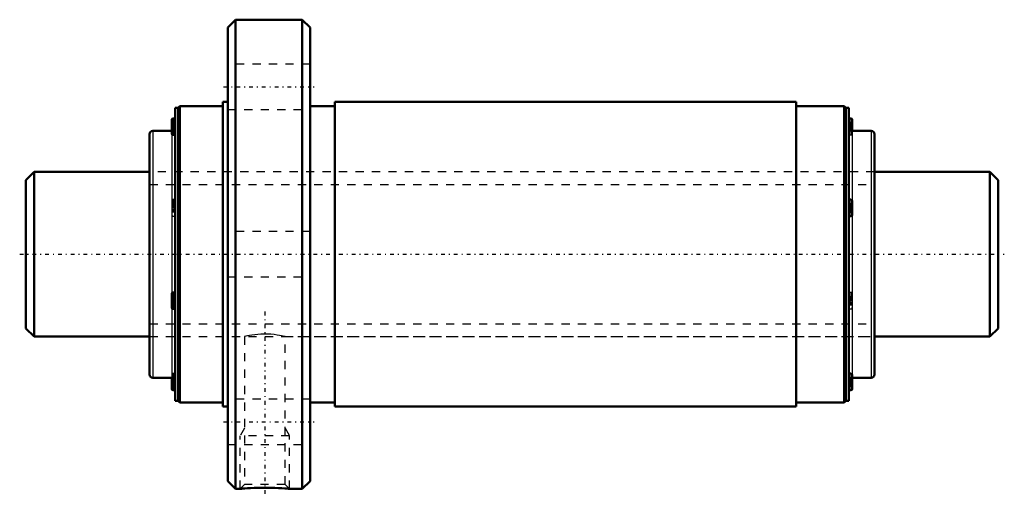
# Model space of a CAD drawing. Header units: millimetres. Extents: x -1 to 119, y -30 to 28.
import ezdxf

# ---------------------------------------------------------------- set-up
doc = ezdxf.new("R2010")
doc.units = ezdxf.units.MM
doc.linetypes.add('Center', pattern=[1.5, 0.45, -0.5, 0.05, -0.5])
doc.linetypes.add('Dashed', pattern=[2, 1, -1])
for name, color, linetype, lineweight in [('2d ConnectionPoints', 7, 'Continuous', 50), ('AM_0', 7, 'Continuous', 50), ('AM_4', 3, 'Continuous', 25), ('AM_5', 3, 'Continuous', 25), ('AM_7', 7, 'Center', 25), ('AM_9', 6, 'Dashed', 25)]:
    doc.layers.add(name, color=color, linetype=linetype, lineweight=lineweight)

# ---------------------------------------------------------------- blocks, each defined once
blk = doc.blocks.new('1_CNF2040_6ZZ_Nut_0_in_CNF2040_6ZZ_118LC7T_000_rev_0')
at = {"layer": 'AM_0'}
for p, q in [((25.45, 28.5), (24.5, 27.55)), ((24.5, 27.55), (24.5, -27.55)), ((33.55, 28.5), (25.45, 28.5)), ((25.45, 28.5), (25.45, -28.5)), ((34.5, 27.55), (33.55, 28.5)), ((33.55, 28.5), (33.55, -28.5)), ((34.5, 27.55), (34.5, -27.55)), ((18.7, 18), (18.5, 17.8)), ((23.9, 18), (18.7, 18)), ((18.7, 18), (18.7, -18)), ((24.5, 18.5), (23.9, 18.5)), ((23.9, 18.5), (23.9, -18.5)), ((37.5, 18), (34.5, 18)), ((93.5, 18.5), (37.5, 18.5)), ((37.5, 18.5), (37.5, -18.5)), ((93.5, 18.5), (93.5, -18.5)), ((99.3, 18), (93.5, 18)), ((99.5, 17.8), (99.3, 18)), ((99.3, 18), (99.3, -18)), ((18.5, 17.8), (18.1, 17.8)), ((18.1, 17.8), (18.1, -17.8)), ((18.5, 17.8), (18.5, -17.8)), ((99.9, 17.8), (99.5, 17.8)), ((99.5, 17.8), (99.5, -17.8)), ((99.9, 17.8), (99.9, -17.8)), ((17.7, 16.34), (17.7, 14.66)), ((18.1, 16.5), (17.86, 16.5)), ((100.14, 16.5), (99.9, 16.5)), ((100.3, 16.34), (100.3, 15)), ((15, 14.6), (15, -14.6)), ((17.7, 15), (15.4, 15)), ((17.86, 14.5), (18.1, 14.5)), ((102.6, 15), (100.3, 15)), ((103, 14.6), (103, -14.6)), ((100.14, 6.64), (99.9, 6.64)), ((100.3, 6.48), (100.3, 4.8)), ((99.9, 4.64), (100.14, 4.64)), ((18.1, -4.64), (17.86, -4.64)), ((17.7, -4.8), (17.7, -6.48)), ((17.86, -6.64), (18.1, -6.64)), ((15.4, -15), (17.7, -15)), ((17.7, -15), (17.7, -16.34)), ((100.14, -14.5), (99.9, -14.5)), ((100.3, -14.66), (100.3, -16.34)), ((100.3, -15), (102.6, -15)), ((17.86, -16.5), (18.1, -16.5)), ((99.9, -16.5), (100.14, -16.5)), ((18.1, -17.8), (18.5, -17.8)), ((18.5, -17.8), (18.7, -18)), ((99.3, -18), (99.5, -17.8)), ((99.5, -17.8), (99.9, -17.8)), ((18.7, -18), (23.9, -18)), ((23.9, -18.5), (24.5, -18.5)), ((34.5, -18), (37.5, -18)), ((37.5, -18.5), (93.5, -18.5)), ((93.5, -18), (99.3, -18)), ((24.5, -27.55), (25.45, -28.5)), ((25.45, -28.5), (26, -28.5)), ((31.99, -28.5), (33.55, -28.5)), ((33.55, -28.5), (34.5, -27.55))]:
    blk.add_line(p, q, dxfattribs=at)
blk.add_lwpolyline([(26, -28.5), (26.04, -28.5), (26.15, -28.49), (26.33, -28.47), (26.58, -28.45), (26.89, -28.43), (27.27, -28.4), (27.69, -28.38), (28.16, -28.37), (28.67, -28.36), (29.18, -28.36), (29.71, -28.36), (30.2, -28.38), (30.67, -28.4), (31.08, -28.43), (31.43, -28.45), (31.69, -28.47), (31.88, -28.49), (31.98, -28.5), (32, -28.5)], dxfattribs=at)
for centre, radius, start, end in [((17.86, 16.34), 0.16, 90, 180), ((100.14, 16.34), 0.16, 360, 90), ((15.4, 14.6), 0.4, 90, 180), ((17.86, 14.66), 0.16, 180, 270), ((100.3, 15.4), 0.4, 180, 270), ((102.6, 14.6), 0.4, 0, 90), ((100.14, 6.48), 0.16, 360, 90), ((100.14, 4.8), 0.16, 270, 0), ((17.86, -4.8), 0.16, 90, 180), ((17.86, -6.48), 0.16, 180, 270), ((15.4, -14.6), 0.4, 180, 270), ((17.7, -15.4), 0.4, 360, 90), ((100.14, -14.66), 0.16, 360, 90), ((102.6, -14.6), 0.4, 270, 360), ((17.86, -16.34), 0.16, 180, 270), ((100.14, -16.34), 0.16, 270, 0)]:
    blk.add_arc(centre, radius, start, end, dxfattribs=at)
at = {"layer": 'AM_4'}
for p, q in [((17.86, 16.5), (17.86, 14.5)), ((100.14, 16.5), (100.14, 15.03)), ((15.4, 15), (15.4, -15)), ((17.7, 14.66), (17.7, -4.8)), ((100.3, 15), (100.3, 6.48)), ((102.6, 15), (102.6, -15)), ((100.14, 6.64), (100.14, 4.64)), ((100.3, 4.8), (100.3, -14.66)), ((17.86, -4.64), (17.86, -6.64)), ((17.7, -6.48), (17.7, -15)), ((17.86, -15.03), (17.86, -16.5)), ((100.14, -14.5), (100.14, -16.5))]:
    blk.add_line(p, q, dxfattribs=at)
at = {"layer": 'AM_5', "linetype": 'Dashed'}
for p, q in [((26.54, -21.12), (26, -22.06)), ((31.46, -21.12), (32, -22.06)), ((32, -22.06), (26, -22.06)), ((26, -28.5), (26, -22.06)), ((32, -28.5), (32, -22.06))]:
    blk.add_line(p, q, dxfattribs=at)
at = {"layer": 'AM_7'}
for p, q in [((24, 20.35), (35, 20.35)), ((17.68, 15.5), (18.12, 15.5)), ((99.88, 15.5), (100.32, 15.5)), ((17.68, 5.64), (18.12, 5.64)), ((99.88, 5.64), (100.32, 5.64)), ((17.68, -5.64), (18.12, -5.64)), ((99.88, -5.64), (100.32, -5.64)), ((29, -6.97), (29, -29.52)), ((17.68, -15.5), (18.12, -15.5)), ((99.88, -15.5), (100.32, -15.5)), ((24, -20.35), (35, -20.35))]:
    blk.add_line(p, q, dxfattribs=at)
at = {"layer": 'AM_9'}
for p, q in [((34.5, 23.1), (24.5, 23.1)), ((24.5, 17.6), (34.5, 17.6)), ((18, 16.03), (17.7, 16.03)), ((18, 15.92), (17.7, 15.92)), ((18, 15.89), (17.7, 15.89)), ((18, 15.82), (17.7, 15.82)), ((18, 15.78), (17.7, 15.78)), ((18, 15.77), (17.7, 15.77)), ((17.7, 15.75), (18, 15.75)), ((18, 16.03), (18, 14.98)), ((100, 16.03), (100.3, 16.03)), ((100, 16.03), (100, 14.98)), ((100, 15.92), (100.3, 15.92)), ((100, 15.89), (100.3, 15.89)), ((100, 15.82), (100.3, 15.82)), ((100, 15.78), (100.3, 15.78)), ((100, 15.77), (100.3, 15.77)), ((100, 15.75), (100.3, 15.75)), ((18, 15.53), (17.7, 15.53)), ((18, 15.53), (17.7, 15.53)), ((18, 15.48), (17.7, 15.48)), ((18, 15.47), (17.7, 15.47)), ((18, 15.26), (17.7, 15.26)), ((18, 15.24), (17.7, 15.24)), ((18, 15.23), (17.7, 15.23)), ((18, 15.19), (17.7, 15.19)), ((18, 15.12), (17.7, 15.12)), ((18, 15.09), (17.7, 15.09)), ((18, 14.98), (17.7, 14.98)), ((99.9, 14.5), (100.14, 14.5)), ((100, 15.53), (100.3, 15.53)), ((100, 15.53), (100.3, 15.53)), ((100, 15.48), (100.3, 15.48)), ((100, 15.47), (100.3, 15.47)), ((100.3, 15.26), (100, 15.26)), ((100, 15.24), (100.3, 15.24)), ((100, 15.23), (100.3, 15.23)), ((100, 15.19), (100.3, 15.19)), ((100, 15.12), (100.3, 15.12)), ((100, 15.09), (100.3, 15.09)), ((100, 14.98), (100.3, 14.98)), ((100.14, 15.03), (100.14, 14.5)), ((103, 10), (15, 10)), ((18, 6.16), (17.7, 6.16)), ((18, 6.06), (17.7, 6.06)), ((18, 6.02), (17.7, 6.02)), ((18.1, 6.64), (17.86, 6.64)), ((17.86, 6.64), (17.86, 4.64)), ((18, 6.16), (18, 5.12)), ((100, 6.16), (100.3, 6.16)), ((100, 6.16), (100, 5.12)), ((100, 6.06), (100.3, 6.06)), ((100, 6.02), (100.3, 6.02)), ((18, 5.96), (17.7, 5.96)), ((18, 5.92), (17.7, 5.92)), ((18, 5.9), (17.7, 5.9)), ((17.7, 5.89), (18, 5.89)), ((18, 5.67), (17.7, 5.67)), ((18, 5.66), (17.7, 5.66)), ((18, 5.62), (17.7, 5.62)), ((18, 5.61), (17.7, 5.61)), ((18, 5.39), (17.7, 5.39)), ((18, 5.38), (17.7, 5.38)), ((18, 5.37), (17.7, 5.37)), ((18, 5.33), (17.7, 5.33)), ((18, 5.26), (17.7, 5.26)), ((18, 5.22), (17.7, 5.22)), ((18, 5.12), (17.7, 5.12)), ((100, 5.96), (100.3, 5.96)), ((100, 5.92), (100.3, 5.92)), ((100, 5.9), (100.3, 5.9)), ((100, 5.89), (100.3, 5.89)), ((100, 5.67), (100.3, 5.67)), ((100, 5.66), (100.3, 5.66)), ((100, 5.62), (100.3, 5.62)), ((100, 5.61), (100.3, 5.61)), ((100.3, 5.39), (100, 5.39)), ((100, 5.38), (100.3, 5.38)), ((100, 5.37), (100.3, 5.37)), ((100, 5.33), (100.3, 5.33)), ((100, 5.26), (100.3, 5.26)), ((100, 5.22), (100.3, 5.22)), ((100, 5.12), (100.3, 5.12)), ((17.86, 4.64), (18.1, 4.64)), ((34.5, 2.75), (24.5, 2.75)), ((24.5, -2.75), (34.5, -2.75)), ((100.14, -4.64), (99.9, -4.64)), ((100.14, -4.64), (100.14, -6.64)), ((18, -5.12), (17.7, -5.12)), ((18, -5.22), (17.7, -5.22)), ((18, -5.26), (17.7, -5.26)), ((18, -5.33), (17.7, -5.33)), ((18, -5.37), (17.7, -5.37)), ((18, -5.38), (17.7, -5.38)), ((17.7, -5.39), (18, -5.39)), ((18, -5.61), (17.7, -5.61)), ((18, -5.62), (17.7, -5.62)), ((18, -5.66), (17.7, -5.66)), ((18, -5.67), (17.7, -5.67)), ((18, -5.89), (17.7, -5.89)), ((18, -5.9), (17.7, -5.9)), ((18, -5.92), (17.7, -5.92)), ((18, -5.96), (17.7, -5.96)), ((18, -5.12), (18, -6.16)), ((100, -5.12), (100.3, -5.12)), ((100, -5.12), (100, -6.16)), ((100, -5.22), (100.3, -5.22)), ((100, -5.26), (100.3, -5.26)), ((100, -5.33), (100.3, -5.33)), ((100, -5.37), (100.3, -5.37)), ((100, -5.38), (100.3, -5.38)), ((100, -5.39), (100.3, -5.39)), ((100, -5.61), (100.3, -5.61)), ((100, -5.62), (100.3, -5.62)), ((100, -5.66), (100.3, -5.66)), ((100, -5.67), (100.3, -5.67)), ((100.3, -5.89), (100, -5.89)), ((100, -5.9), (100.3, -5.9)), ((100, -5.92), (100.3, -5.92)), ((100, -5.96), (100.3, -5.96)), ((18, -6.02), (17.7, -6.02)), ((18, -6.06), (17.7, -6.06)), ((18, -6.16), (17.7, -6.16)), ((99.9, -6.64), (100.14, -6.64)), ((100, -6.02), (100.3, -6.02)), ((100, -6.06), (100.3, -6.06)), ((100, -6.16), (100.3, -6.16)), ((15, -10), (26.55, -10)), ((26.54, -10), (26.54, -27.96)), ((31.45, -10), (103, -10)), ((31.46, -27.96), (31.46, -10)), ((18, -14.98), (17.7, -14.98)), ((18, -15.09), (17.7, -15.09)), ((18, -15.12), (17.7, -15.12)), ((18, -15.19), (17.7, -15.19)), ((18, -15.23), (17.7, -15.23)), ((18, -15.24), (17.7, -15.24)), ((17.7, -15.26), (18, -15.26)), ((18, -15.47), (17.7, -15.47)), ((18, -15.48), (17.7, -15.48)), ((18, -15.53), (17.7, -15.53)), ((18, -15.53), (17.7, -15.53)), ((18.1, -14.5), (17.86, -14.5)), ((17.86, -14.5), (17.86, -15.03)), ((18, -14.98), (18, -16.03)), ((100, -14.98), (100.3, -14.98)), ((100, -14.98), (100, -16.03)), ((100, -15.09), (100.3, -15.09)), ((100, -15.12), (100.3, -15.12)), ((100, -15.19), (100.3, -15.19)), ((100, -15.23), (100.3, -15.23)), ((100, -15.24), (100.3, -15.24)), ((100, -15.26), (100.3, -15.26)), ((100, -15.47), (100.3, -15.47)), ((100, -15.48), (100.3, -15.48)), ((100, -15.53), (100.3, -15.53)), ((100, -15.53), (100.3, -15.53)), ((18, -15.75), (17.7, -15.75)), ((18, -15.77), (17.7, -15.77)), ((18, -15.78), (17.7, -15.78)), ((18, -15.82), (17.7, -15.82)), ((18, -15.89), (17.7, -15.89)), ((18, -15.92), (17.7, -15.92)), ((18, -16.03), (17.7, -16.03)), ((100.3, -15.75), (100, -15.75)), ((100, -15.77), (100.3, -15.77)), ((100, -15.78), (100.3, -15.78)), ((100, -15.82), (100.3, -15.82)), ((100, -15.89), (100.3, -15.89)), ((100, -15.92), (100.3, -15.92)), ((100, -16.03), (100.3, -16.03)), ((34.5, -17.6), (24.5, -17.6)), ((24.5, -23.1), (34.5, -23.1)), ((26.54, -27.96), (26, -28.5)), ((31.46, -27.96), (26.54, -27.96)), ((32, -28.5), (31.46, -27.96))]:
    blk.add_line(p, q, dxfattribs=at)
blk.add_lwpolyline([(31.46, -10), (31.45, -10), (31.37, -9.98), (31.24, -9.95), (31.04, -9.91), (30.78, -9.86), (30.48, -9.81), (30.12, -9.76), (29.74, -9.72), (29.33, -9.7), (28.93, -9.69), (28.52, -9.71), (28.14, -9.73), (27.77, -9.77), (27.44, -9.82), (27.14, -9.87), (26.9, -9.92), (26.71, -9.96), (26.59, -9.99), (26.54, -10), (26.54, -10)], dxfattribs=at)
for centre, radius, start, end in [((17.7, 15.4), 0.4, 270, 0), ((100.14, 14.66), 0.16, 270, 0), ((17.86, 6.48), 0.16, 90, 180), ((17.86, 4.8), 0.16, 180, 270), ((100.14, -4.8), 0.16, 360, 90), ((100.14, -6.48), 0.16, 270, 0), ((17.86, -14.66), 0.16, 90, 180), ((100.3, -15.4), 0.4, 90, 180)]:
    blk.add_arc(centre, radius, start, end, dxfattribs=at)
blk = doc.blocks.new('2_CNF2040_60ZZ0_Shaft_0_in_CNF2040_6ZZ_118LC7T_000_rev_0')
at = {"layer": 'AM_0'}
for p, q in [((1, 10), (0, 9)), ((15, 10), (1, 10)), ((1, 10), (1, -10)), ((117, 10), (103, 10)), ((118, 9), (117, 10)), ((117, 10), (117, -10)), ((0, 9), (0, -9)), ((118, 9), (118, -9)), ((0, -9), (1, -10)), ((117, -10), (118, -9)), ((1, -10), (15, -10)), ((103, -10), (117, -10))]:
    blk.add_line(p, q, dxfattribs=at)
at = {"layer": 'AM_5', "linetype": 'Dashed'}
for p, q in [((15, 8.4665), (103, 8.4665)), ((15, -8.4665), (103, -8.4665))]:
    blk.add_line(p, q, dxfattribs=at)
at = {"layer": 'AM_7'}
blk.add_line((-0.75, 0), (118.75, 0), dxfattribs=at)
at = {"layer": 'AM_9'}
for p, q in [((103, 10), (15, 10)), ((15, -10), (103, -10))]:
    blk.add_line(p, q, dxfattribs=at)

msp = doc.modelspace()

# ---------------------------------------------------------------- linework, layer by layer
at = {"layer": '2d ConnectionPoints'}
msp.add_point((0, 0), dxfattribs=at)

# ---------------------------------------------------------------- block references
for name in ['1_CNF2040_6ZZ_Nut_0_in_CNF2040_6ZZ_118LC7T_000_rev_0', '2_CNF2040_60ZZ0_Shaft_0_in_CNF2040_6ZZ_118LC7T_000_rev_0']:
    msp.add_blockref(name, (0, 0))

doc.saveas('drawing.dxf')
